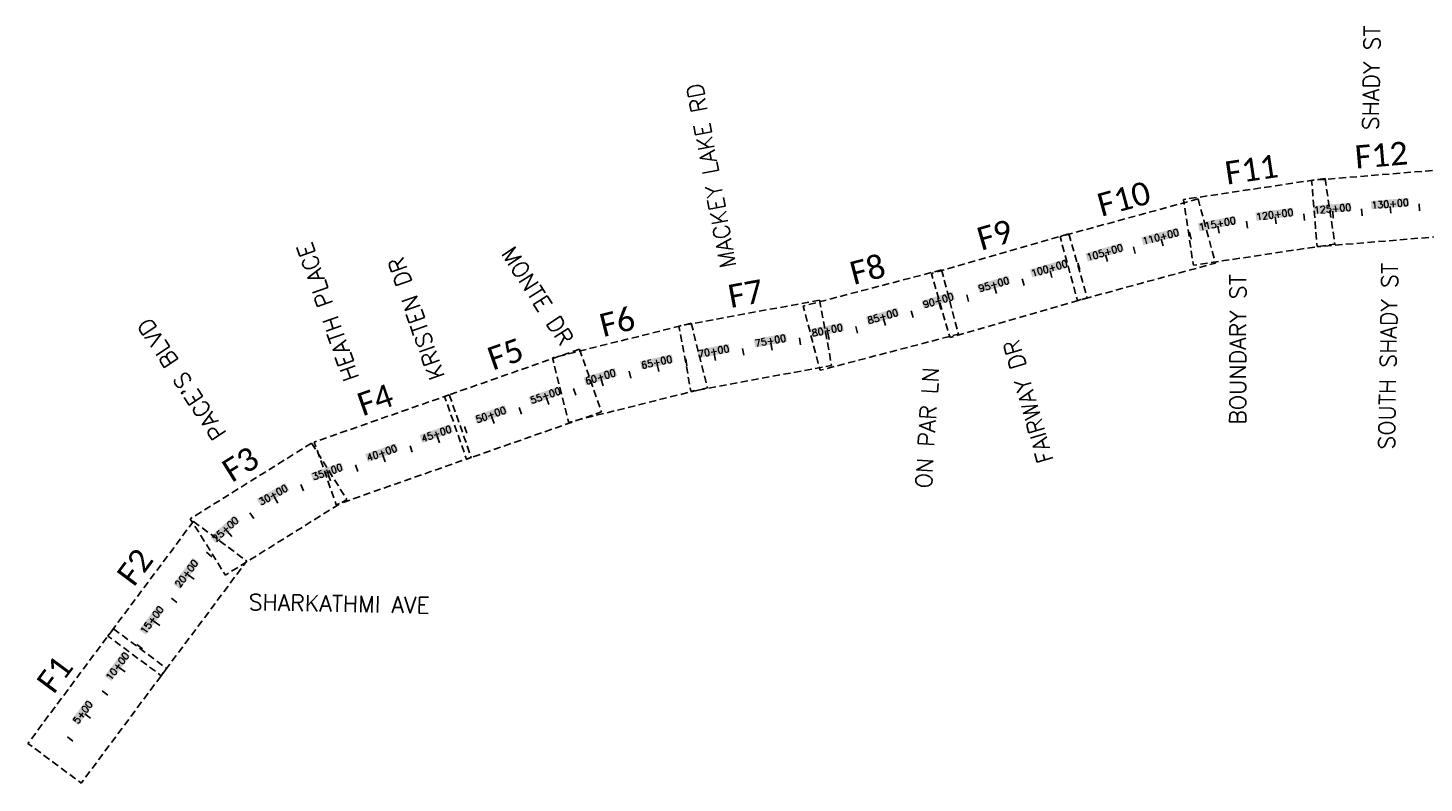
# Model space of a CAD drawing. Extents: x 137493 to 190720, y 74864 to 113208.
# Tile 1 of 7: x 137493 to 149574, y 74864 to 81400. Entities that reach past the tile are written whole.
import ezdxf
from ezdxf.enums import TextEntityAlignment as Align

# ---------------------------------------------------------------- set-up
doc = ezdxf.new("R2010")
doc.units = 0
doc.header["$LTSCALE"] = 250
doc.header["$MEASUREMENT"] = 0
doc.linetypes.add('HIDDEN', pattern=[0.375, 0.25, -0.125])
for name, color, linetype in [('ety', 5, 'Continuous'), ('PTPC-STERL-03', 15, 'Continuous'), ('VIEWS-STERLING', 7, 'HIDDEN')]:
    doc.layers.add(name, color=color, linetype=linetype)
doc.styles.add('CALIBRI', font='calibri.ttf', dxfattribs={"height": 4})
doc.styles.add('L140', font='ROMANSM.shx', dxfattribs={"height": 60})

# ---------------------------------------------------------------- blocks, each defined once
blk = doc.blocks.new('sta_tic')
blk.add_line((0, -0.04165), (0, 0.04165))
blk = doc.blocks.new('lbl_tic')
blk.add_line((0, -0.04165), (0, 0.04165))

msp = doc.modelspace()

# ---------------------------------------------------------------- linework, layer by layer
at = {"layer": 'PTPC-STERL-03', "color": 155}
for points in [[(148622, 79789), (148616, 79860), (148947, 79816), (148941, 79887)], [(149120, 79830), (149114, 79902), (149445, 79857), (149439, 79929)], [(147632, 79640), (147618, 79711), (147952, 79703), (147938, 79773)], [(148125, 79731), (148115, 79802), (148448, 79773), (148439, 79844)], [(147145, 79520), (147127, 79589), (147461, 79602), (147443, 79671)], [(146665, 79379), (146645, 79449), (146978, 79470), (146958, 79539)], [(146184, 79241), (146164, 79310), (146498, 79331), (146478, 79400)], [(145726, 79108), (145706, 79178), (145995, 79186), (145976, 79255)], [(145246, 78970), (145226, 79039), (145515, 79048), (145495, 79117)], [(144765, 78831), (144745, 78900), (145035, 78909), (145015, 78978)], [(144279, 78724), (144265, 78794), (144554, 78777), (144540, 78848)], [(143295, 78543), (143282, 78614), (143571, 78594), (143558, 78665)], [(143787, 78634), (143774, 78705), (144063, 78685), (144050, 78756)], [(142804, 78445), (142789, 78515), (143078, 78505), (143063, 78575)], [(142322, 78306), (142301, 78375), (142591, 78389), (142569, 78457)], [(141850, 78139), (141826, 78207), (142115, 78232), (142091, 78300)], [(141378, 77974), (141355, 78042), (141643, 78067), (141619, 78135)], [(140906, 77809), (140883, 77877), (141171, 77902), (141147, 77970)], [(140435, 77644), (140411, 77712), (140699, 77736), (140676, 77804)], [(139963, 77478), (139939, 77546), (140227, 77571), (140204, 77639)], [(139510, 77261), (139475, 77324), (139755, 77397), (139720, 77460)], [(139120, 76941), (139072, 76994), (139328, 77130), (139279, 77183)], [(138809, 76545), (138751, 76588), (138977, 76770), (138919, 76813)], [(138514, 76149), (138456, 76192), (138675, 76364), (138617, 76407)], [(138215, 75748), (138157, 75791), (138376, 75964), (138318, 76007)], [(137927, 75367), (137870, 75411), (138062, 75545), (138005, 75589)]]:
    msp.add_solid(points, dxfattribs=at)
at = {"layer": 'VIEWS-STERLING', "flags": 128}
for points in [[(149834, 80182), (148601, 80080), (148649, 79507), (149882, 79609)], [(148717, 80098), (147493, 79915), (147578, 79346), (148802, 79530)], [(147618, 79920), (146424, 79594), (146575, 79040), (147769, 79365)], [(146501, 79617), (145312, 79274), (145472, 78721), (146660, 79064)], [(145399, 79306), (144202, 78993), (144347, 78437), (145544, 78750)], [(144343, 79044), (143126, 78820), (143230, 78255), (144447, 78479)], [(143233, 78844), (142032, 78545), (142171, 77987), (143372, 78286)], [(142266, 78620), (141098, 78211), (141288, 77668), (142456, 78077)], [(141139, 78225), (139971, 77816), (140161, 77273), (141329, 77683)], [(139948, 77807), (138898, 77152), (139202, 76664), (140252, 77319)], [(138925, 77130), (138185, 76137), (138646, 75794), (139386, 76786)], [(138232, 76200), (137493, 75208), (137954, 74864), (138693, 75857)]]:
    msp.add_lwpolyline(points, close=True, dxfattribs=at)

# ---------------------------------------------------------------- block references
at = {"layer": 'PTPC-STERL-03', "xscale": 720.2881152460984, "yscale": 720.2881152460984, "zscale": 720.2881152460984}
for name, p, rotation in [('sta_tic', (149533, 79847), 4.766684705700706), ('lbl_tic', (148289, 79734), 7.445865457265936), ('sta_tic', (148537, 79762), 5.668701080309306), ('lbl_tic', (148786, 79784), 4.766684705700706), ('sta_tic', (149035, 79805), 4.766684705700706), ('lbl_tic', (149284, 79826), 4.766684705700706), ('sta_tic', (147551, 79602), 12.77735858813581), ('lbl_tic', (147795, 79654), 11.00019421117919), ('sta_tic', (148041, 79698), 9.223029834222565), ('sta_tic', (147067, 79477), 16.10096400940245), ('lbl_tic', (147308, 79543), 14.55452296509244), ('lbl_tic', (146826, 79407), 16.10096400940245), ('lbl_tic', (146346, 79269), 16.10096400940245), ('sta_tic', (146586, 79338), 16.10096400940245), ('lbl_tic', (145866, 79130), 16.10096400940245), ('sta_tic', (146106, 79199), 16.10096400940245), ('lbl_tic', (145385, 78991), 16.10096400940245), ('sta_tic', (145625, 79061), 16.10096400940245), ('sta_tic', (145145, 78922), 16.10096400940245), ('sta_tic', (144664, 78787), 13.90620988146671), ('lbl_tic', (144905, 78853), 16.10096400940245), ('lbl_tic', (143928, 78642), 10.44606709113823), ('sta_tic', (144174, 78687), 10.44606709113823), ('lbl_tic', (144420, 78733), 11.09207532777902), ('sta_tic', (143190, 78506), 10.44606709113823), ('lbl_tic', (143436, 78551), 10.44606709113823), ('sta_tic', (143682, 78597), 10.44606709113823), ('sta_tic', (142702, 78399), 14.74794087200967), ('lbl_tic', (142945, 78457), 12.34055517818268), ('lbl_tic', (142462, 78330), 17.15532656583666), ('lbl_tic', (141989, 78169), 19.30053529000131), ('sta_tic', (142225, 78251), 19.30053529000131), ('sta_tic', (141753, 78086), 19.30053529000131), ('sta_tic', (141281, 77921), 19.30053529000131), ('lbl_tic', (141517, 78004), 19.30053529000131), ('lbl_tic', (141045, 77838), 19.30053529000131), ('lbl_tic', (140573, 77673), 19.30053529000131), ('sta_tic', (140809, 77756), 19.30053529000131), ('sta_tic', (140337, 77590), 19.30053529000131), ('sta_tic', (139866, 77422), 22.46355070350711), ('lbl_tic', (140101, 77508), 19.30053529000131), ('lbl_tic', (139641, 77313), 29.09500666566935), ('sta_tic', (139430, 77179), 35.72646262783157), ('lbl_tic', (139236, 77022), 42.35791858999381), ('sta_tic', (139062, 76843), 48.98937455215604), ('lbl_tic', (138907, 76647), 53.30064564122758), ('sta_tic', (138758, 76446), 53.30064564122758), ('lbl_tic', (138609, 76246), 53.30064564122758), ('sta_tic', (138459, 76045), 53.30064564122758), ('lbl_tic', (138310, 75845), 53.30064564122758), ('sta_tic', (138160, 75644), 53.30064564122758), ('lbl_tic', (138009, 75445), 52.80064564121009), ('sta_tic', (137858, 75246), 52.80064564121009)]:
    msp.add_blockref(name, p, dxfattribs=dict(at, rotation=rotation))

# ---------------------------------------------------------------- texts
at = {"layer": 'ety', "style": 'L140'}
for s, rotation, p in [('SHADY ST', 88.9243, (149118, 80968)), ('MACKEY LAKE RD', 100.4461, (143406, 80121)), ('HEATH PLACE', 109.3005, (140088, 78942)), ('MONTE DR', 302.837, (141903, 79081)), ('KRISTEN DR', 109.3005, (140854, 78884)), ('SOUTH SHADY ST', 88.9243, (149264, 78558)), ('BOUNDARY ST', 89.8992, (147963, 78617)), ("PACE'S BLVD", 123.5429, (138823, 78360)), ('FAIRWAY DR', 106.101, (146149, 78167)), ('ON PAR LN', 86.4092, (145275, 77940)), ('SHARKATHMI AVE', 358.98, (140186, 76417))]:
    msp.add_text(s, height=140, rotation=rotation, dxfattribs=at).set_placement(p, align=Align.MIDDLE)
at = {"layer": 'PTPC-STERL-03', "style": 'L140'}
for s, rotation, p in [('125+00', 4.7667, (148786, 79788)), ('130+00', 4.7667, (149284, 79830)), ('115+00', 11.0002, (147794, 79658)), ('120+00', 7.4459, (148288, 79738)), ('110+00', 14.5545, (147307, 79547)), ('105+00', 16.101, (146825, 79411)), ('100+00', 16.101, (146345, 79273)), ('95+00', 16.101, (145865, 79134)), ('90+00', 16.101, (145384, 78995)), ('85+00', 16.101, (144904, 78857)), ('80+00', 11.0921, (144419, 78737)), ('70+00', 10.4461, (143436, 78555)), ('75+00', 10.4461, (143927, 78646)), ('65+00', 12.3406, (142944, 78461)), ('60+00', 17.1553, (142461, 78334)), ('55+00', 19.3005, (141987, 78173)), ('50+00', 19.3005, (141515, 78007)), ('45+00', 19.3005, (141043, 77842)), ('40+00', 19.3005, (140572, 77677)), ('35+00', 19.3005, (140100, 77512)), ('30+00', 29.095, (139639, 77317)), ('25+00', 42.3579, (139234, 77025)), ('20+00', 53.3006, (138904, 76649)), ('15+00', 53.3006, (138605, 76248)), ('10+00', 53.3006, (138307, 75847)), ('5+00', 52.8006, (138006, 75448))]:
    msp.add_text(s, height=60, rotation=rotation, dxfattribs=at).set_placement(p, align=Align.BOTTOM_CENTER)
at = {"layer": 'VIEWS-STERLING', "style": 'CALIBRI'}
for s, rotation, p in [('F12', 4.7667, (149204, 80302)), ('F11', 8.5139, (148080, 80176)), ('F10', 15.2356, (146976, 79922)), ('F9', 16.101, (145859, 79610)), ('F8', 14.6567, (144757, 79315)), ('F7', 10.4461, (143703, 79101)), ('F6', 13.9895, (142591, 78861)), ('F5', 19.3005, (141625, 78577)), ('F4', 19.3005, (140498, 78182)), ('F3', 31.9335, (139332, 77625)), ('F2', 53.3006, (138418, 76736)), ('F1', 53.3006, (137725, 75807))]:
    msp.add_text(s, height=200, rotation=rotation, dxfattribs=at).set_placement(p, align=Align.MIDDLE)

doc.saveas('drawing.dxf')
